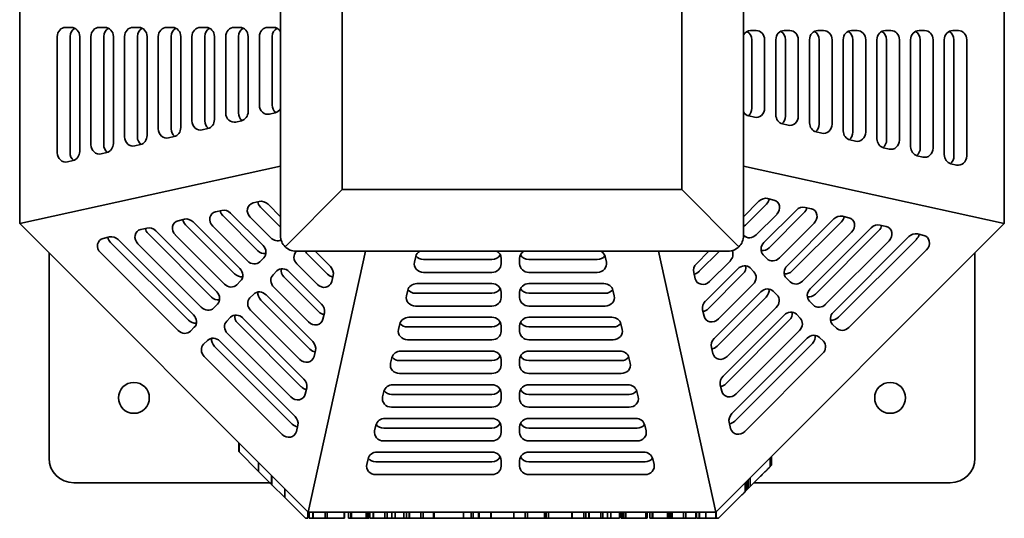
# Model space of a CAD drawing. Header units: millimetres. Extents: x 260 to 580, y 137 to 458.
# Tile 1 of 2: x 260 to 580, y 137 to 298. Entities that reach past the tile are written whole.
import ezdxf

# ---------------------------------------------------------------- set-up
doc = ezdxf.new("R2010")
doc.units = ezdxf.units.MM
doc.header["$LTSCALE"] = 2
doc.layers.add('Krawędzie widoczne(ISO)', color=7, linetype='Continuous', lineweight=35, true_color=0x262659)

msp = doc.modelspace()

# ---------------------------------------------------------------- linework, layer by layer
at = {"layer": 'Krawędzie widoczne(ISO)'}
for p, q in [((345, 368.01), (345, 228.01)), ((495, 228.01), (495, 368.01)), ((260.5, 231.94), (260.5, 364.07)), ((579.5, 364.07), (579.5, 231.94)), ((365, 243.01), (365, 353.01)), ((475, 353.01), (475, 243.01)), ((275.39, 295.53), (277.21, 295.53)), ((286.31, 295.53), (288.12, 295.53)), ((297.22, 295.53), (299.04, 295.53)), ((308.14, 295.53), (309.96, 295.53)), ((319.05, 295.53), (320.87, 295.53)), ((329.97, 295.53), (331.79, 295.53)), ((340.88, 295.53), (342.7, 295.53)), ((497.3, 294.48), (499.12, 294.48)), ((508.21, 294.48), (510.03, 294.48)), ((519.13, 294.48), (520.95, 294.48)), ((530.04, 294.48), (531.86, 294.48)), ((540.96, 294.48), (542.78, 294.48)), ((551.88, 294.48), (553.69, 294.48)), ((562.79, 294.48), (564.61, 294.48)), ((272.66, 254.91), (272.66, 292.53)), ((276.81, 254.91), (276.81, 292.53)), ((279.94, 292.53), (279.94, 255.34)), ((283.58, 257.49), (283.58, 292.53)), ((287.73, 257.49), (287.73, 292.53)), ((290.85, 292.53), (290.85, 257.92)), ((294.49, 260.06), (294.49, 292.53)), ((298.65, 260.06), (298.65, 292.53)), ((301.77, 292.53), (301.77, 260.49)), ((305.41, 262.64), (305.41, 292.53)), ((309.56, 262.64), (309.56, 292.53)), ((312.69, 292.53), (312.69, 263.07)), ((316.32, 265.22), (316.32, 292.53)), ((320.48, 265.22), (320.48, 292.53)), ((323.6, 292.53), (323.6, 265.65)), ((327.24, 267.79), (327.24, 292.53)), ((331.39, 267.79), (331.39, 292.53)), ((334.52, 292.53), (334.52, 268.22)), ((338.16, 270.37), (338.16, 292.53)), ((342.31, 270.37), (342.31, 292.53)), ((497.69, 291.48), (497.69, 269.32)), ((501.84, 291.48), (501.84, 269.32)), ((505.48, 267.18), (505.48, 291.48)), ((508.61, 291.48), (508.61, 266.75)), ((512.76, 291.48), (512.76, 266.75)), ((516.4, 264.6), (516.4, 291.48)), ((519.52, 291.48), (519.52, 264.17)), ((523.68, 291.48), (523.68, 264.17)), ((527.31, 262.02), (527.31, 291.48)), ((530.44, 291.48), (530.44, 261.59)), ((534.59, 291.48), (534.59, 261.59)), ((538.23, 259.45), (538.23, 291.48)), ((541.35, 291.48), (541.35, 259.02)), ((545.51, 291.48), (545.51, 259.02)), ((549.15, 256.87), (549.15, 291.48)), ((552.27, 291.48), (552.27, 256.44)), ((556.42, 291.48), (556.42, 256.44)), ((560.06, 254.29), (560.06, 291.48)), ((563.19, 291.48), (563.19, 253.86)), ((567.34, 291.48), (567.34, 253.86)), ((332.36, 265.29), (330.54, 264.86)), ((343.28, 267.87), (341.46, 267.44)), ((498.54, 266.39), (496.72, 266.82)), ((321.44, 262.71), (319.63, 262.28)), ((509.46, 263.81), (507.64, 264.24)), ((520.37, 261.24), (518.56, 261.67)), ((310.53, 260.14), (308.71, 259.71)), ((531.29, 258.66), (529.47, 259.09)), ((299.61, 257.56), (297.79, 257.13)), ((542.21, 256.08), (540.39, 256.51)), ((277.78, 252.41), (275.96, 251.98)), ((288.7, 254.98), (286.88, 254.55)), ((553.12, 253.51), (551.3, 253.94)), ((260.5, 231.94), (345, 250.57)), ((495, 250.57), (579.5, 231.94)), ((564.04, 250.93), (562.22, 251.36)), ((365, 243.01), (346.46, 224.47)), ((475, 243.01), (365, 243.01)), ((493.54, 224.47), (475, 243.01)), ((502.83, 240.08), (504.85, 239.6)), ((323.97, 235.78), (325.99, 236.25)), ((336.11, 238.64), (338.13, 239.12)), ((345, 230.81), (338.5, 237.31)), ((340.97, 238.23), (345, 234.2)), ((495, 234.2), (499.99, 239.19)), ((502.46, 238.27), (495.82, 231.63)), ((501.62, 225.82), (512.13, 236.33)), ((514.96, 237.21), (516.99, 236.73)), ((311.84, 232.91), (313.86, 233.39)), ((337.64, 223.17), (326.37, 234.45)), ((328.83, 235.37), (339.33, 224.87)), ((341.83, 227.37), (335.19, 234.01)), ((505.76, 234.96), (499.12, 228.32)), ((514.59, 235.41), (503.32, 224.13)), ((509.12, 218.32), (524.26, 233.46)), ((527.1, 234.35), (529.12, 233.87)), ((353.93, 138.51), (260.5, 231.94)), ((299.7, 230.05), (301.72, 230.52)), ((330.14, 215.67), (314.23, 231.58)), ((316.7, 232.5), (331.83, 217.37)), ((334.33, 219.87), (323.06, 231.14)), ((579.5, 231.94), (486.07, 138.51)), ((517.9, 232.1), (506.62, 220.82)), ((526.73, 232.54), (510.82, 216.63)), ((516.62, 210.82), (536.4, 230.6)), ((539.23, 231.48), (541.26, 231.01)), ((287.56, 227.18), (289.59, 227.66)), ((292.42, 226.77), (316.83, 202.37)), ((322.64, 208.17), (302.09, 228.72)), ((304.56, 229.64), (324.33, 209.87)), ((326.83, 212.37), (310.92, 228.28)), ((495.13, 228.08), (495, 228.2)), ((530.03, 229.23), (514.12, 213.32)), ((538.86, 229.68), (518.32, 209.13)), ((524.12, 203.32), (548.53, 227.73)), ((551, 226.81), (525.82, 201.63)), ((551.37, 228.62), (553.39, 228.14)), ((315.14, 200.67), (289.96, 225.85)), ((319.33, 204.87), (298.79, 225.41)), ((542.17, 226.37), (521.62, 205.82)), ((554.31, 223.51), (529.12, 198.32)), ((270, 222.44), (270, 156.01)), ((311.83, 197.37), (286.65, 222.55)), ((339.58, 220.87), (338.33, 219.62)), ((350, 223.01), (490, 223.01)), ((350.07, 222.88), (350.2, 223.01)), ((360.26, 215.55), (353.63, 222.19)), ((372.56, 223.01), (353.93, 138.51)), ((356.2, 223.01), (361.19, 218.02)), ((388.38, 219.46), (388.81, 221.28)), ((413.48, 220.31), (391.32, 220.31)), ((416.48, 220.71), (416.48, 218.89)), ((422.48, 218.89), (422.48, 220.71)), ((447.63, 220.31), (425.48, 220.31)), ((450.14, 221.28), (450.57, 219.46)), ((486.07, 138.51), (467.44, 223.01)), ((479.77, 218.97), (483.8, 223.01)), ((487.19, 223.01), (480.69, 216.51)), ((502.63, 220.58), (501.38, 221.83)), ((570, 156.01), (570, 222.44)), ((356.96, 212.24), (350.32, 218.88)), ((482.64, 206.84), (493.14, 217.34)), ((490.64, 219.84), (484, 213.2)), ((497.13, 217.58), (498.38, 216.33)), ((342.57, 215.38), (343.82, 216.63)), ((357.4, 203.41), (346.13, 214.69)), ((347.82, 216.38), (358.32, 205.88)), ((362.07, 215.18), (361.59, 213.16)), ((413.48, 216.16), (391.32, 216.16)), ((447.63, 216.16), (425.48, 216.16)), ((479.36, 214.11), (478.89, 216.13)), ((494.83, 215.65), (483.56, 204.37)), ((510.13, 213.08), (508.88, 214.33)), ((332.08, 213.37), (330.83, 212.12)), ((354.09, 200.11), (342.82, 211.38)), ((389.17, 212.52), (413.48, 212.52)), ((425.48, 212.52), (449.78, 212.52)), ((498.14, 212.34), (486.86, 201.06)), ((335.07, 207.88), (336.32, 209.13)), ((340.32, 208.88), (355.46, 193.74)), ((385.81, 208.55), (386.24, 210.37)), ((413.48, 209.4), (388.74, 209.4)), ((416.48, 209.79), (416.48, 207.97)), ((422.48, 207.97), (422.48, 209.79)), ((450.21, 209.4), (425.48, 209.4)), ((452.71, 210.37), (453.14, 208.55)), ((485.5, 194.7), (500.64, 209.84)), ((502.33, 208.15), (486.42, 192.24)), ((504.63, 210.08), (505.88, 208.83)), ((324.58, 205.87), (323.33, 204.62)), ((354.54, 191.28), (338.63, 207.19)), ((413.48, 205.24), (388.74, 205.24)), ((450.21, 205.24), (425.48, 205.24)), ((505.64, 204.84), (489.73, 188.93)), ((517.63, 205.58), (516.38, 206.83)), ((327.57, 200.38), (328.82, 201.63)), ((332.82, 201.38), (352.59, 181.61)), ((351.23, 187.97), (335.32, 203.88)), ((359.21, 203.04), (358.73, 201.02)), ((386.59, 201.61), (413.48, 201.61)), ((425.48, 201.61), (452.36, 201.61)), ((482.23, 201.98), (481.75, 204)), ((488.37, 182.56), (508.14, 202.34)), ((512.14, 202.58), (513.39, 201.33)), ((317.08, 198.37), (315.83, 197.12)), ((351.67, 179.14), (331.13, 199.69)), ((383.23, 197.63), (383.66, 199.45)), ((413.48, 198.48), (386.16, 198.48)), ((416.48, 198.88), (416.48, 197.06)), ((422.48, 197.06), (422.48, 198.88)), ((452.79, 198.48), (425.48, 198.48)), ((455.29, 199.45), (455.72, 197.63)), ((509.83, 200.65), (489.29, 180.1)), ((525.13, 198.08), (523.88, 199.33)), ((348.37, 175.84), (327.82, 196.38)), ((491.23, 170.43), (515.64, 194.84)), ((513.14, 197.34), (492.59, 176.79)), ((519.64, 195.08), (520.89, 193.83)), ((320.07, 192.88), (321.32, 194.13)), ((348.81, 167.01), (323.63, 192.19)), ((325.32, 193.88), (349.73, 169.47)), ((413.48, 194.33), (386.16, 194.33)), ((452.79, 194.33), (425.48, 194.33)), ((485.09, 189.84), (484.62, 191.86)), ((517.33, 193.15), (492.15, 167.96)), ((345.5, 163.7), (320.32, 188.88)), ((356.34, 190.91), (355.86, 188.88)), ((380.65, 186.71), (381.08, 188.53)), ((384.02, 190.69), (413.48, 190.69)), ((425.48, 190.69), (454.93, 190.69)), ((457.87, 188.53), (458.3, 186.71)), ((520.64, 189.84), (495.46, 164.66)), ((413.48, 187.57), (383.59, 187.57)), ((416.48, 187.96), (416.48, 186.14)), ((422.48, 186.14), (422.48, 187.96)), ((455.36, 187.57), (425.48, 187.57)), ((413.48, 183.41), (383.59, 183.41)), ((455.36, 183.41), (425.48, 183.41)), ((353.48, 178.77), (353, 176.75)), ((381.44, 179.77), (413.48, 179.77)), ((425.48, 179.77), (457.51, 179.77)), ((487.96, 177.7), (487.48, 179.73)), ((378.08, 175.8), (378.51, 177.62)), ((413.48, 176.65), (381.01, 176.65)), ((416.48, 177.05), (416.48, 175.23)), ((422.48, 175.23), (422.48, 177.05)), ((457.94, 176.65), (425.48, 176.65)), ((460.44, 177.62), (460.87, 175.8)), ((413.48, 172.5), (381.01, 172.5)), ((457.94, 172.5), (425.48, 172.5)), ((350.61, 166.63), (350.14, 164.61)), ((375.5, 164.88), (375.93, 166.7)), ((378.86, 168.86), (413.48, 168.86)), ((416.48, 166.13), (416.48, 164.31)), ((422.48, 164.31), (422.48, 166.13)), ((425.48, 168.86), (460.09, 168.86)), ((463.02, 166.7), (463.45, 164.88)), ((490.82, 165.57), (490.35, 167.59)), ((413.48, 165.73), (378.43, 165.73)), ((460.52, 165.73), (425.48, 165.73)), ((331.48, 158.13), (331.48, 160.96)), ((331.62, 157.99), (331.62, 160.82)), ((413.48, 161.58), (378.43, 161.58)), ((460.52, 161.58), (425.48, 161.58)), ((331.62, 157.99), (331.48, 158.13)), ((337.92, 151.69), (331.62, 157.99)), ((376.29, 157.94), (413.48, 157.94)), ((425.48, 157.94), (462.66, 157.94)), ((504.09, 153.7), (504.09, 156.53)), ((337.92, 151.69), (337.92, 154.52)), ((372.92, 153.97), (373.35, 155.79)), ((413.48, 154.82), (375.86, 154.82)), ((416.48, 155.21), (416.48, 153.39)), ((422.48, 153.39), (422.48, 155.21)), ((463.09, 154.82), (425.48, 154.82)), ((465.6, 155.79), (466.03, 153.97)), ((503.69, 153.3), (503.69, 156.13)), ((504.09, 153.7), (503.69, 153.3)), ((341.58, 148.03), (337.92, 151.69)), ((342.08, 147.53), (342.08, 150.36)), ((342.24, 147.37), (342.24, 150.2)), ((413.48, 150.67), (375.86, 150.67)), ((463.09, 150.67), (425.48, 150.67)), ((500.51, 150.12), (497.21, 146.81)), ((278, 148.01), (341.6, 148.01)), ((342.08, 147.53), (341.58, 148.03)), ((342.24, 147.37), (342.08, 147.53)), ((346.38, 143.23), (342.24, 147.37)), ((495.58, 145.18), (495.58, 148.01)), ((495.58, 148.01), (495.65, 148.01)), ((495.65, 145.26), (495.65, 148.09)), ((496.19, 145.8), (496.19, 148.63)), ((496.54, 146.15), (496.54, 148.98)), ((497.21, 146.81), (496.54, 146.15)), ((497.21, 146.81), (497.21, 149.64)), ((498.4, 148.01), (562, 148.01)), ((346.38, 143.23), (346.38, 146.05)), ((496.19, 145.8), (495.65, 145.26)), ((496.54, 146.15), (496.19, 145.8)), ((351.98, 137.62), (346.38, 143.23)), ((493.69, 143.3), (486.9, 136.51)), ((353.1, 136.51), (351.98, 137.62)), ((353.87, 136.51), (353.87, 138.57)), ((486.07, 138.51), (353.93, 138.51)), ((354.24, 136.51), (354.24, 138.51)), ((355.48, 136.51), (355.48, 138.51)), ((355.6, 136.51), (355.6, 138.51)), ((359.44, 136.51), (359.44, 138.51)), ((360.13, 136.51), (360.13, 138.51)), ((365.67, 136.51), (365.67, 138.51)), ((365.7, 136.51), (365.7, 138.51)), ((366.98, 136.51), (366.98, 138.51)), ((367.76, 136.51), (367.76, 138.51)), ((367.97, 136.51), (367.97, 138.51)), ((372.71, 136.51), (372.71, 138.51)), ((373.31, 136.51), (373.31, 138.51)), ((373.6, 136.51), (373.6, 138.51)), ((373.97, 136.51), (373.97, 138.51)), ((375.01, 136.51), (375.01, 138.51)), ((375.11, 136.51), (375.11, 138.51)), ((378.85, 136.51), (378.85, 138.51)), ((379.51, 136.51), (379.51, 138.51)), ((381.09, 136.51), (381.09, 138.51)), ((382.13, 136.51), (382.13, 138.51)), ((384.94, 136.51), (384.94, 138.51)), ((385.84, 136.51), (385.84, 138.51)), ((386.72, 136.51), (386.72, 138.51)), ((386.81, 136.51), (386.81, 138.51)), ((390.51, 136.51), (390.51, 138.51)), ((391.25, 136.51), (391.25, 138.51)), ((394.57, 136.51), (394.57, 138.51)), ((394.78, 136.51), (394.78, 138.51)), ((404.25, 136.51), (404.25, 138.51)), ((406.74, 136.51), (406.74, 138.51)), ((407.47, 136.51), (407.47, 138.51)), ((409.2, 136.51), (409.2, 138.51)), ((409.33, 136.51), (409.33, 138.51)), ((413.11, 136.51), (413.11, 138.51)), ((413.23, 136.51), (413.23, 138.51)), ((420.58, 136.51), (420.58, 138.51)), ((424.3, 136.51), (424.3, 138.51)), ((425, 136.51), (425, 138.51)), ((430.54, 136.51), (430.54, 138.51)), ((430.56, 136.51), (430.56, 138.51)), ((431.11, 136.51), (431.11, 138.51)), ((431.87, 136.51), (431.87, 138.51)), ((439.37, 136.51), (439.37, 138.51)), ((439.47, 136.51), (439.47, 138.51)), ((443.27, 136.51), (443.27, 138.51)), ((443.96, 136.51), (443.96, 138.51)), ((444.91, 136.51), (444.91, 138.51)), ((445.01, 136.51), (445.01, 138.51)), ((448.75, 136.51), (448.75, 138.51)), ((449.41, 136.51), (449.41, 138.51)), ((450.99, 136.51), (450.99, 138.51)), ((452.03, 136.51), (452.03, 138.51)), ((454.84, 136.51), (454.84, 138.51)), ((455.34, 136.51), (455.34, 138.51)), ((455.88, 136.51), (455.88, 138.51)), ((456.24, 136.51), (456.24, 138.51)), ((456.9, 136.51), (456.9, 138.51)), ((463.38, 136.51), (463.38, 138.51)), ((463.79, 136.51), (463.79, 138.51)), ((464.61, 136.51), (464.61, 138.51)), ((465.38, 136.51), (465.38, 138.51)), ((465.59, 136.51), (465.59, 138.51)), ((470.33, 136.51), (470.33, 138.51)), ((470.93, 136.51), (470.93, 138.51)), ((471.22, 136.51), (471.22, 138.51)), ((471.74, 136.51), (471.74, 138.51)), ((471.84, 136.51), (471.84, 138.51)), ((475.54, 136.51), (475.54, 138.51)), ((476.27, 136.51), (476.27, 138.51)), ((479.59, 136.51), (479.59, 138.51)), ((479.75, 136.51), (479.75, 138.51)), ((480.64, 136.51), (480.64, 138.51)), ((480.78, 136.51), (480.78, 138.51)), ((482.81, 136.51), (482.81, 138.51)), ((486.05, 136.51), (486.05, 138.51)), ((486.1, 136.51), (486.1, 138.54)), ((353.87, 136.51), (353.1, 136.51)), ((355.48, 136.51), (354.24, 136.51)), ((355.6, 136.51), (355.48, 136.51)), ((359.44, 136.51), (355.6, 136.51)), ((360.13, 136.51), (359.44, 136.51)), ((360.89, 136.51), (360.13, 136.51)), ((364.19, 136.51), (360.89, 136.51)), ((365.67, 136.51), (364.19, 136.51)), ((365.7, 136.51), (365.67, 136.51)), ((367.29, 136.51), (366.98, 136.51)), ((367.76, 136.51), (367.29, 136.51)), ((367.97, 136.51), (367.76, 136.51)), ((372.71, 136.51), (367.97, 136.51)), ((373.31, 136.51), (372.71, 136.51)), ((373.6, 136.51), (373.31, 136.51)), ((374.29, 136.51), (373.97, 136.51)), ((375.01, 136.51), (374.29, 136.51)), ((375.11, 136.51), (375.01, 136.51)), ((378.85, 136.51), (375.11, 136.51)), ((379.51, 136.51), (378.85, 136.51)), ((381.09, 136.51), (379.51, 136.51)), ((382.13, 136.51), (381.09, 136.51)), ((384.94, 136.51), (382.13, 136.51)), ((385.84, 136.51), (384.94, 136.51)), ((386.72, 136.51), (385.84, 136.51)), ((386.81, 136.51), (386.72, 136.51)), ((390.51, 136.51), (386.81, 136.51)), ((391.25, 136.51), (390.51, 136.51)), ((392.3, 136.51), (391.25, 136.51)), ((393.55, 136.51), (392.3, 136.51)), ((394.57, 136.51), (393.55, 136.51)), ((394.78, 136.51), (394.57, 136.51)), ((402.36, 136.51), (394.78, 136.51)), ((404.25, 136.51), (402.36, 136.51)), ((406.74, 136.51), (404.25, 136.51)), ((407.47, 136.51), (406.74, 136.51)), ((408.53, 136.51), (407.47, 136.51)), ((409.2, 136.51), (408.53, 136.51)), ((409.33, 136.51), (409.2, 136.51)), ((411.9, 136.51), (409.33, 136.51)), ((413.11, 136.51), (411.9, 136.51)), ((413.23, 136.51), (413.11, 136.51)), ((420.58, 136.51), (413.23, 136.51)), ((424.3, 136.51), (420.58, 136.51)), ((425, 136.51), (424.3, 136.51)), ((425.76, 136.51), (425, 136.51)), ((429.06, 136.51), (425.76, 136.51)), ((430.54, 136.51), (429.06, 136.51)), ((430.56, 136.51), (430.54, 136.51)), ((431.11, 136.51), (430.56, 136.51)), ((431.87, 136.51), (431.11, 136.51)), ((437.89, 136.51), (431.87, 136.51)), ((439.37, 136.51), (437.89, 136.51)), ((439.47, 136.51), (439.37, 136.51)), ((443.27, 136.51), (439.47, 136.51)), ((443.96, 136.51), (443.27, 136.51)), ((444.19, 136.51), (443.96, 136.51)), ((444.91, 136.51), (444.19, 136.51)), ((445.01, 136.51), (444.91, 136.51)), ((448.75, 136.51), (445.01, 136.51)), ((449.41, 136.51), (448.75, 136.51)), ((450.99, 136.51), (449.41, 136.51)), ((452.03, 136.51), (450.99, 136.51)), ((454.84, 136.51), (452.03, 136.51)), ((455.88, 136.51), (455.34, 136.51)), ((456.24, 136.51), (455.88, 136.51)), ((456.9, 136.51), (456.24, 136.51)), ((460.21, 136.51), (456.9, 136.51)), ((461.89, 136.51), (460.21, 136.51)), ((462.68, 136.51), (461.89, 136.51)), ((463.38, 136.51), (462.68, 136.51)), ((463.79, 136.51), (463.38, 136.51)), ((464.91, 136.51), (464.61, 136.51)), ((465.38, 136.51), (464.91, 136.51)), ((465.59, 136.51), (465.38, 136.51)), ((470.33, 136.51), (465.59, 136.51)), ((470.93, 136.51), (470.33, 136.51)), ((471.22, 136.51), (470.93, 136.51)), ((471.74, 136.51), (471.22, 136.51)), ((471.84, 136.51), (471.74, 136.51)), ((475.54, 136.51), (471.84, 136.51)), ((476.27, 136.51), (475.54, 136.51)), ((477.33, 136.51), (476.27, 136.51)), ((478.58, 136.51), (477.33, 136.51)), ((479.59, 136.51), (478.58, 136.51)), ((479.96, 136.51), (479.75, 136.51)), ((480.64, 136.51), (479.96, 136.51)), ((480.78, 136.51), (480.64, 136.51)), ((482.81, 136.51), (480.78, 136.51)), ((484.42, 136.51), (482.81, 136.51)), ((486.05, 136.51), (484.42, 136.51)), ((486.9, 136.51), (486.1, 136.51))]:
    msp.add_line(p, q, dxfattribs=at)
for centre in [(297.5, 175.51), (542.5, 175.51)]:
    msp.add_circle(centre, 5, dxfattribs=at)
for centre, radius, start, end in [((350, 228.01), 5, 180, 225), ((490, 228.01), 5, 315, 0), ((350, 228.01), 5, 225, 270), ((490, 228.01), 5, 270, 315), ((278, 156.01), 8, 180, 270), ((562, 156.01), 8, 270, 0)]:
    msp.add_arc(centre, radius, start, end, dxfattribs=at)
for centre, major_axis, ratio, start_param, end_param in [((275.39, 292.53), (0, 3), 0.909654, 0, 1.570796), ((279.54, 292.53), (0, 3), 0.909654, 0.441949, 1.570796), ((277.21, 292.53), (0, 3), 0.909654, 4.712389, 6.283185), ((286.31, 292.53), (0, 3), 0.909654, 0, 1.570796), ((290.46, 292.53), (0, 3), 0.909654, 0.441949, 1.570796), ((288.12, 292.53), (0, 3), 0.909654, 4.712389, 6.283185), ((297.22, 292.53), (0, 3), 0.909654, 0, 1.570796), ((301.37, 292.53), (0, 3), 0.909654, 0.441949, 1.570796), ((299.04, 292.53), (0, 3), 0.909654, 4.712389, 6.283185), ((308.14, 292.53), (0, 3), 0.909654, 0, 1.570796), ((312.29, 292.53), (0, 3), 0.909654, 0.441949, 1.570796), ((309.96, 292.53), (0, 3), 0.909654, 4.712389, 6.283185), ((319.05, 292.53), (0, 3), 0.909654, 0, 1.570796), ((323.21, 292.53), (0, 3), 0.909654, 0.441949, 1.570796), ((320.87, 292.53), (0, 3), 0.909654, 4.712389, 6.283185), ((329.97, 292.53), (0, 3), 0.909654, 0, 1.570796), ((334.12, 292.53), (0, 3), 0.909654, 0.441949, 1.570796), ((331.79, 292.53), (0, 3), 0.909654, 4.712389, 6.283185), ((340.88, 292.53), (0, 3), 0.909654, 0, 1.570796), ((345.04, 292.53), (0, 3), 0.909654, 0.441949, 1.570796), ((342.7, 292.53), (0, 3), 0.909654, 5.283151, 6.283185), ((497.3, 291.48), (0, 3), 0.909654, 0, 1.000034), ((494.96, 291.48), (0, -3), 0.909654, 1.570796, 2.699644), ((499.12, 291.48), (0, 3), 0.909654, 4.712389, 6.283185), ((508.21, 291.48), (0, 3), 0.909654, 0, 1.570796), ((505.88, 291.48), (0, -3), 0.909654, 1.570796, 2.699644), ((510.03, 291.48), (0, 3), 0.909654, 4.712389, 6.283185), ((519.13, 291.48), (0, 3), 0.909654, 0, 1.570796), ((516.79, 291.48), (0, -3), 0.909654, 1.570796, 2.699644), ((520.95, 291.48), (0, 3), 0.909654, 4.712389, 6.283185), ((530.04, 291.48), (0, 3), 0.909654, 0, 1.570796), ((527.71, 291.48), (0, -3), 0.909654, 1.570796, 2.699644), ((531.86, 291.48), (0, 3), 0.909654, 4.712389, 6.283185), ((540.96, 291.48), (0, 3), 0.909654, 0, 1.570796), ((538.63, 291.48), (0, -3), 0.909654, 1.570796, 2.699644), ((542.78, 291.48), (0, 3), 0.909654, 4.712389, 6.283185), ((551.88, 291.48), (0, 3), 0.909654, 0, 1.570796), ((549.54, 291.48), (0, -3), 0.909654, 1.570796, 2.699644), ((553.69, 291.48), (0, 3), 0.909654, 4.712389, 6.283185), ((562.79, 291.48), (0, 3), 0.909654, 0, 1.570796), ((560.46, 291.48), (0, -3), 0.909654, 1.570796, 2.699644), ((564.61, 291.48), (0, 3), 0.909654, 4.712389, 6.283185), ((331.79, 268.22), (0, -3), 0.909654, 0.211517, 1.570796), ((340.88, 270.37), (0, -3), 0.909654, 4.712389, 6.494702), ((345.04, 270.37), (0, 3), 0.909654, 1.570796, 2.52724), ((342.7, 270.8), (0, -3), 0.909654, 0.211517, 1.000034), ((497.3, 269.75), (0, -3), 0.909654, 5.283151, 6.071669), ((494.96, 269.32), (0, -3), 0.909654, 0.614353, 1.570796), ((499.12, 269.32), (0, -3), 0.909654, 6.071669, 7.853982), ((319.05, 265.22), (0, -3), 0.909654, 4.712389, 6.494702), ((323.21, 265.22), (0, 3), 0.909654, 1.570796, 2.52724), ((320.87, 265.65), (0, -3), 0.909654, 0.211517, 1.570796), ((329.97, 267.79), (0, -3), 0.909654, 4.712389, 6.494702), ((334.12, 267.79), (0, 3), 0.909654, 1.570796, 2.52724), ((508.21, 267.18), (0, -3), 0.909654, 4.712389, 6.071669), ((505.88, 266.75), (0, -3), 0.909654, 0.614353, 1.570796), ((510.03, 266.75), (0, -3), 0.909654, 6.071669, 7.853982), ((308.14, 262.64), (0, -3), 0.909654, 4.712389, 6.494702), ((312.29, 262.64), (0, 3), 0.909654, 1.570796, 2.52724), ((309.96, 263.07), (0, -3), 0.909654, 0.211517, 1.570796), ((519.13, 264.6), (0, -3), 0.909654, 4.712389, 6.071669), ((516.79, 264.17), (0, -3), 0.909654, 0.614353, 1.570796), ((520.95, 264.17), (0, -3), 0.909654, 6.071669, 7.853982), ((530.04, 262.02), (0, -3), 0.909654, 4.712389, 6.071669), ((527.71, 261.59), (0, -3), 0.909654, 0.614353, 1.570796), ((531.86, 261.59), (0, -3), 0.909654, 6.071669, 7.853982), ((297.22, 260.06), (0, -3), 0.909654, 4.712389, 6.494702), ((301.37, 260.06), (0, 3), 0.909654, 1.570796, 2.52724), ((299.04, 260.49), (0, -3), 0.909654, 0.211517, 1.570796), ((540.96, 259.45), (0, -3), 0.909654, 4.712389, 6.071669), ((538.63, 259.02), (0, -3), 0.909654, 0.614353, 1.570796), ((542.78, 259.02), (0, -3), 0.909654, 6.071669, 7.853982), ((277.21, 255.34), (0, -3), 0.909654, 0.211517, 1.570796), ((286.31, 257.49), (0, -3), 0.909654, 4.712389, 6.494702), ((290.46, 257.49), (0, 3), 0.909654, 1.570796, 2.52724), ((288.12, 257.92), (0, -3), 0.909654, 0.211517, 1.570796), ((551.88, 256.87), (0, -3), 0.909654, 4.712389, 6.071669), ((549.54, 256.44), (0, -3), 0.909654, 0.614353, 1.570796), ((553.69, 256.44), (0, -3), 0.909654, 6.071669, 7.853982), ((275.39, 254.91), (0, -3), 0.909654, 4.712389, 6.494702), ((279.54, 254.91), (0, 3), 0.909654, 1.570796, 2.52724), ((562.79, 254.29), (0, -3), 0.909654, 4.712389, 6.071669), ((560.46, 253.86), (0, -3), 0.909654, 0.614353, 1.570796), ((564.61, 253.86), (0, -3), 0.909654, 6.071669, 7.853982), ((339.09, 236.36), (2.12, -2.12), 0.883902, 1.570816, 2.641603), ((501.86, 237.32), (2.12, 2.12), 0.883902, 0.500028, 1.570816), ((500.58, 240.14), (-2.12, -2.12), 0.883902, 1.570816, 2.225854), ((503.89, 236.84), (2.12, 2.12), 0.883902, 4.712408, 6.783213), ((328.24, 236.32), (-2.12, 2.12), 0.883902, 0.915717, 1.570816), ((326.96, 233.49), (2.12, -2.12), 0.883902, 1.570816, 2.641603), ((337.07, 235.88), (-2.12, 2.12), 0.883902, 5.783196, 7.854001), ((340.38, 239.19), (-2.12, 2.12), 0.883902, 0.915717, 1.570816), ((514, 234.45), (2.12, 2.12), 0.883902, 0.500028, 1.570816), ((512.72, 237.28), (-2.12, -2.12), 0.883902, 1.570816, 2.225854), ((516.02, 233.97), (2.12, 2.12), 0.883902, 4.712408, 6.783213), ((312.8, 230.15), (-2.12, 2.12), 0.883902, 5.783196, 7.854001), ((316.1, 233.46), (-2.12, 2.12), 0.883902, 0.915717, 1.570816), ((314.82, 230.63), (2.12, -2.12), 0.883902, 1.570816, 2.641603), ((324.93, 233.02), (-2.12, 2.12), 0.883902, 5.783196, 7.854001), ((526.14, 231.59), (2.12, 2.12), 0.883902, 0.500028, 1.570816), ((524.85, 234.42), (-2.12, -2.12), 0.883902, 1.570816, 2.225854), ((528.16, 231.11), (2.12, 2.12), 0.883902, 4.712408, 6.783213), ((300.66, 227.29), (-2.12, 2.12), 0.883902, 5.783196, 7.854001), ((303.97, 230.59), (-2.12, 2.12), 0.883902, 0.915717, 1.570816), ((302.68, 227.76), (2.12, -2.12), 0.883902, 1.570816, 2.641603), ((493.94, 233.51), (-2.12, -2.12), 0.883902, 1.230237, 1.570816), ((538.27, 228.72), (2.12, 2.12), 0.883902, 0.500028, 1.570816), ((536.99, 231.55), (-2.12, -2.12), 0.883902, 1.570816, 2.225854), ((540.29, 228.25), (2.12, 2.12), 0.883902, 4.712408, 6.783213), ((288.53, 224.42), (-2.12, 2.12), 0.883902, 5.783196, 7.854001), ((291.83, 227.73), (-2.12, 2.12), 0.883902, 0.915717, 1.570816), ((290.55, 224.9), (2.12, -2.12), 0.883902, 1.570816, 2.641603), ((343.71, 229.24), (2.12, -2.12), 0.883902, 4.712408, 5.984278), ((497.25, 230.2), (-2.12, -2.12), 0.883902, 0.000019, 1.570816), ((550.41, 225.86), (2.12, 2.12), 0.883902, 0.500028, 1.570816), ((549.12, 228.69), (-2.12, -2.12), 0.883902, 1.570816, 2.225854), ((552.43, 225.38), (2.12, 2.12), 0.883902, 4.712408, 6.783213), ((337.46, 222.99), (2.12, -2.12), 0.883902, 0.000019, 1.570816), ((503.5, 223.95), (-2.12, -2.12), 0.883902, 4.712408, 6.283205), ((501.44, 226.01), (-2.12, -2.12), 0.883902, 0.580559, 1.570816), ((339.52, 225.05), (-2.12, 2.12), 0.883902, 1.570816, 2.561011), ((352.19, 220.76), (-2.12, 2.12), 0.883902, 0.000019, 1.570816), ((355.5, 224.06), (-2.12, 2.12), 0.883902, 1.230237, 1.570816), ((391.75, 220.71), (-3, 0), 0.909654, 5.283151, 6.071669), ((391.32, 223.04), (-3, 0), 0.909654, 0.614353, 1.570796), ((413.48, 223.04), (-3, 0), 0.909654, 1.570796, 2.699644), ((413.48, 220.71), (3, 0), 0.909654, 0, 1.000034), ((425.48, 220.71), (-3, 0), 0.909654, 5.283151, 6.283185), ((425.48, 223.04), (-3, 0), 0.909654, 0.441949, 1.570796), ((447.63, 223.04), (-3, 0), 0.909654, 1.570796, 2.52724), ((447.2, 220.71), (3, 0), 0.909654, 0.211517, 1.000034), ((488.76, 221.71), (2.12, 2.12), 0.883902, 4.712408, 5.984278), ((504.75, 222.7), (-2.12, -2.12), 0.883902, 0.000019, 1.570816), ((329.96, 215.49), (2.12, -2.12), 0.883902, 0.000019, 1.570816), ((336.21, 221.74), (2.12, -2.12), 0.883902, 4.712408, 6.283205), ((345.94, 214.51), (-2.12, 2.12), 0.883902, 4.712408, 6.283205), ((348, 216.56), (-2.12, 2.12), 0.883902, 0.580559, 1.570816), ((359.31, 216.14), (2.12, -2.12), 0.883902, 0.500028, 1.570816), ((391.32, 218.89), (-3, 0), 0.909654, 6.071669, 7.853982), ((413.48, 218.89), (3, 0), 0.909654, 4.712389, 6.283185), ((425.48, 218.89), (-3, 0), 0.909654, 0, 1.570796), ((447.63, 218.89), (3, 0), 0.909654, 4.712389, 6.494702), ((481.65, 217.1), (2.12, 2.12), 0.883902, 1.570816, 2.641603), ((495.01, 215.46), (2.12, 2.12), 0.883902, 0.000019, 1.570816), ((492.96, 217.52), (-2.12, -2.12), 0.883902, 1.570816, 2.561011), ((511, 216.45), (-2.12, -2.12), 0.883902, 4.712408, 6.283205), ((332.02, 217.55), (-2.12, 2.12), 0.883902, 1.570816, 2.561011), ((344.69, 213.26), (-2.12, 2.12), 0.883902, 0.000019, 1.570816), ((362.14, 217.43), (-2.12, 2.12), 0.883902, 1.570816, 2.225854), ((478.82, 218.38), (-2.12, -2.12), 0.883902, 0.915717, 1.570816), ((482.12, 215.07), (-2.12, -2.12), 0.883902, 5.783196, 7.854001), ((496.26, 214.21), (2.12, 2.12), 0.883902, 4.712408, 6.283205), ((508.94, 218.51), (-2.12, -2.12), 0.883902, 0.580559, 1.570816), ((328.71, 214.24), (2.12, -2.12), 0.883902, 4.712408, 6.283205), ((358.83, 214.12), (2.12, -2.12), 0.883902, 4.712408, 6.783213), ((389.17, 209.79), (-3, 0), 0.909654, 4.712389, 6.071669), ((388.74, 212.13), (-3, 0), 0.909654, 0.614353, 1.570796), ((413.48, 209.79), (3, 0), 0.909654, 0, 1.570796), ((413.48, 212.13), (-3, 0), 0.909654, 1.570796, 2.699644), ((425.48, 209.79), (-3, 0), 0.909654, 4.712389, 6.283185), ((425.48, 212.13), (-3, 0), 0.909654, 0.441949, 1.570796), ((449.78, 209.79), (3, 0), 0.909654, 0.211517, 1.570796), ((450.21, 212.13), (-3, 0), 0.909654, 1.570796, 2.52724), ((502.51, 207.96), (2.12, 2.12), 0.883902, 0.000019, 1.570816), ((500.46, 210.02), (-2.12, -2.12), 0.883902, 1.570816, 2.561011), ((512.25, 215.2), (-2.12, -2.12), 0.883902, 0.000019, 1.570816), ((518.5, 208.95), (-2.12, -2.12), 0.883902, 4.712408, 6.283205), ((324.52, 210.05), (-2.12, 2.12), 0.883902, 1.570816, 2.561011), ((322.46, 207.99), (2.12, -2.12), 0.883902, 0.000019, 1.570816), ((337.19, 205.76), (-2.12, 2.12), 0.883902, 0.000019, 1.570816), ((338.44, 207.01), (-2.12, 2.12), 0.883902, 4.712408, 6.283205), ((340.5, 209.06), (-2.12, 2.12), 0.883902, 0.580559, 1.570816), ((388.74, 207.97), (-3, 0), 0.909654, 6.071669, 7.853982), ((413.48, 207.97), (3, 0), 0.909654, 4.712389, 6.283185), ((425.48, 207.97), (-3, 0), 0.909654, 0, 1.570796), ((450.21, 207.97), (3, 0), 0.909654, 4.712389, 6.494702), ((503.76, 206.71), (2.12, 2.12), 0.883902, 4.712408, 6.283205), ((516.44, 211.01), (-2.12, -2.12), 0.883902, 0.580559, 1.570816), ((321.21, 206.74), (2.12, -2.12), 0.883902, 4.712408, 6.283205), ((356.45, 204), (2.12, -2.12), 0.883902, 0.500028, 1.570816), ((484.51, 204.96), (2.12, 2.12), 0.883902, 1.570816, 2.641603), ((481.68, 206.25), (-2.12, -2.12), 0.883902, 0.915717, 1.570816), ((519.75, 207.7), (-2.12, -2.12), 0.883902, 0.000019, 1.570816), ((314.96, 200.49), (2.12, -2.12), 0.883902, 0.000019, 1.570816), ((330.94, 199.51), (-2.12, 2.12), 0.883902, 4.712408, 6.283205), ((333, 201.56), (-2.12, 2.12), 0.883902, 0.580559, 1.570816), ((355.97, 201.98), (2.12, -2.12), 0.883902, 4.712408, 6.783213), ((359.28, 205.29), (-2.12, 2.12), 0.883902, 1.570816, 2.225854), ((386.59, 198.88), (-3, 0), 0.909654, 4.712389, 6.071669), ((413.48, 198.88), (3, 0), 0.909654, 0, 1.570796), ((425.48, 198.88), (-3, 0), 0.909654, 4.712389, 6.283185), ((452.36, 198.88), (3, 0), 0.909654, 0.211517, 1.570796), ((484.99, 202.94), (-2.12, -2.12), 0.883902, 5.783196, 7.854001), ((510.01, 200.46), (2.12, 2.12), 0.883902, 0.000019, 1.570816), ((507.96, 202.52), (-2.12, -2.12), 0.883902, 1.570816, 2.561011), ((511.26, 199.21), (2.12, 2.12), 0.883902, 4.712408, 6.283205), ((526, 201.45), (-2.12, -2.12), 0.883902, 4.712408, 6.283205), ((523.94, 203.51), (-2.12, -2.12), 0.883902, 0.580559, 1.570816), ((317.02, 202.55), (-2.12, 2.12), 0.883902, 1.570816, 2.561011), ((329.69, 198.26), (-2.12, 2.12), 0.883902, 0.000019, 1.570816), ((386.16, 201.21), (-3, 0), 0.909654, 0.614353, 1.570796), ((413.48, 201.21), (-3, 0), 0.909654, 1.570796, 2.699644), ((425.48, 201.21), (-3, 0), 0.909654, 0.441949, 1.570796), ((452.79, 201.21), (-3, 0), 0.909654, 1.570796, 2.52724), ((527.25, 200.2), (-2.12, -2.12), 0.883902, 0.000019, 1.570816), ((313.71, 199.24), (2.12, -2.12), 0.883902, 4.712408, 6.283205), ((323.44, 192.01), (-2.12, 2.12), 0.883902, 4.712408, 6.283205), ((325.5, 194.06), (-2.12, 2.12), 0.883902, 0.580559, 1.570816), ((386.16, 197.06), (-3, 0), 0.909654, 6.071669, 7.853982), ((413.48, 197.06), (3, 0), 0.909654, 4.712389, 6.283185), ((425.48, 197.06), (-3, 0), 0.909654, 0, 1.570796), ((452.79, 197.06), (3, 0), 0.909654, 4.712389, 6.494702), ((487.38, 192.83), (2.12, 2.12), 0.883902, 1.570816, 2.641603), ((517.51, 192.96), (2.12, 2.12), 0.883902, 0.000019, 1.570816), ((515.46, 195.02), (-2.12, -2.12), 0.883902, 1.570816, 2.561011), ((322.19, 190.76), (-2.12, 2.12), 0.883902, 0.000019, 1.570816), ((353.58, 191.87), (2.12, -2.12), 0.883902, 0.500028, 1.570816), ((484.55, 194.11), (-2.12, -2.12), 0.883902, 0.915717, 1.570816), ((518.76, 191.71), (2.12, 2.12), 0.883902, 4.712408, 6.283205), ((353.1, 189.85), (2.12, -2.12), 0.883902, 4.712408, 6.783213), ((356.41, 193.15), (-2.12, 2.12), 0.883902, 1.570816, 2.225854), ((384.02, 187.96), (-3, 0), 0.909654, 4.712389, 6.071669), ((383.59, 190.3), (-3, 0), 0.909654, 0.614353, 1.570796), ((413.48, 187.96), (3, 0), 0.909654, 0, 1.570796), ((413.48, 190.3), (-3, 0), 0.909654, 1.570796, 2.699644), ((425.48, 187.96), (-3, 0), 0.909654, 4.712389, 6.283185), ((425.48, 190.3), (-3, 0), 0.909654, 0.441949, 1.570796), ((454.93, 187.96), (3, 0), 0.909654, 0.211517, 1.570796), ((455.36, 190.3), (-3, 0), 0.909654, 1.570796, 2.52724), ((487.85, 190.8), (-2.12, -2.12), 0.883902, 5.783196, 7.854001), ((383.59, 186.14), (-3, 0), 0.909654, 6.071669, 7.853982), ((413.48, 186.14), (3, 0), 0.909654, 4.712389, 6.283185), ((425.48, 186.14), (-3, 0), 0.909654, 0, 1.570796), ((455.36, 186.14), (3, 0), 0.909654, 4.712389, 6.494702), ((490.24, 180.69), (2.12, 2.12), 0.883902, 1.570816, 2.641603), ((353.55, 181.02), (-2.12, 2.12), 0.883902, 1.570816, 2.225854), ((350.72, 179.73), (2.12, -2.12), 0.883902, 0.500028, 1.570816), ((381.44, 177.05), (-3, 0), 0.909654, 4.712389, 6.071669), ((413.48, 177.05), (3, 0), 0.909654, 0, 1.570796), ((425.48, 177.05), (-3, 0), 0.909654, 4.712389, 6.283185), ((457.51, 177.05), (3, 0), 0.909654, 0.211517, 1.570796), ((487.41, 181.97), (-2.12, -2.12), 0.883902, 0.915717, 1.570816), ((350.24, 177.71), (2.12, -2.12), 0.883902, 4.712408, 6.783213), ((381.01, 175.23), (-3, 0), 0.909654, 6.071669, 7.853982), ((381.01, 179.38), (-3, 0), 0.909654, 0.614353, 1.570796), ((413.48, 179.38), (-3, 0), 0.909654, 1.570796, 2.699644), ((425.48, 179.38), (-3, 0), 0.909654, 0.441949, 1.570796), ((457.94, 179.38), (-3, 0), 0.909654, 1.570796, 2.52724), ((457.94, 175.23), (3, 0), 0.909654, 4.712389, 6.494702), ((490.72, 178.67), (-2.12, -2.12), 0.883902, 5.783196, 7.854001), ((413.48, 175.23), (3, 0), 0.909654, 4.712389, 6.283185), ((425.48, 175.23), (-3, 0), 0.909654, 0, 1.570796), ((347.85, 167.6), (2.12, -2.12), 0.883902, 0.500028, 1.570816), ((493.11, 168.55), (2.12, 2.12), 0.883902, 1.570816, 2.641603), ((350.68, 168.88), (-2.12, 2.12), 0.883902, 1.570816, 2.225854), ((378.86, 166.13), (-3, 0), 0.909654, 4.712389, 6.071669), ((378.43, 168.46), (-3, 0), 0.909654, 0.614353, 1.570796), ((413.48, 166.13), (3, 0), 0.909654, 0, 1.570796), ((413.48, 168.46), (-3, 0), 0.909654, 1.570796, 2.699644), ((425.48, 166.13), (-3, 0), 0.909654, 4.712389, 6.283185), ((425.48, 168.46), (-3, 0), 0.909654, 0.441949, 1.570796), ((460.09, 166.13), (3, 0), 0.909654, 0.211517, 1.570796), ((460.52, 168.46), (-3, 0), 0.909654, 1.570796, 2.52724), ((490.28, 169.84), (-2.12, -2.12), 0.883902, 0.915717, 1.570816), ((347.38, 165.57), (2.12, -2.12), 0.883902, 4.712408, 6.783213), ((378.43, 164.31), (-3, 0), 0.909654, 6.071669, 7.853982), ((413.48, 164.31), (3, 0), 0.909654, 4.712389, 6.283185), ((425.48, 164.31), (-3, 0), 0.909654, 0, 1.570796), ((460.52, 164.31), (3, 0), 0.909654, 4.712389, 6.494702), ((493.58, 166.53), (-2.12, -2.12), 0.883902, 5.783196, 7.854001), ((376.29, 155.21), (-3, 0), 0.909654, 4.712389, 6.071669), ((413.48, 155.21), (3, 0), 0.909654, 0, 1.570796), ((413.48, 157.55), (-3, 0), 0.909654, 1.570796, 2.699644), ((425.48, 155.21), (-3, 0), 0.909654, 4.712389, 6.283185), ((425.48, 157.55), (-3, 0), 0.909654, 0.441949, 1.570796), ((462.66, 155.21), (3, 0), 0.909654, 0.211517, 1.570796), ((375.86, 153.39), (-3, 0), 0.909654, 6.071669, 7.853982), ((375.86, 157.55), (-3, 0), 0.909654, 0.614353, 1.570796), ((413.48, 153.39), (3, 0), 0.909654, 4.712389, 6.283185), ((425.48, 153.39), (-3, 0), 0.909654, 0, 1.570796), ((463.09, 157.55), (-3, 0), 0.909654, 1.570796, 2.52724), ((463.09, 153.39), (3, 0), 0.909654, 4.712389, 6.494702)]:
    msp.add_ellipse(centre, major_axis=major_axis, ratio=ratio, start_param=start_param, end_param=end_param, dxfattribs=at)
for points, knots in [([(503.69, 153.3), (503.64, 153.25), (503.6, 153.21), (503.49, 153.1), (503.44, 153.05), (503.25, 152.86), (503.12, 152.73), (502.99, 152.6)], [-0.1085809, -0.1085809, -0.1085809, -0.1085809, -0.0824196, -0.0824196, -0.0563222, -0.0563222, 0, 0, 0, 0]), ([(502.19, 151.8), (501.89, 151.5), (501.58, 151.19), (501.03, 150.64), (500.77, 150.38), (500.51, 150.12)], [-0.2365569, -0.2365569, -0.2365569, -0.2365569, -0.1067896, -0.1067896, 0, 0, 0, 0]), ([(502.99, 152.6), (502.88, 152.49), (502.75, 152.36), (502.5, 152.1), (502.34, 151.95), (502.19, 151.8)], [-0.1107015, -0.1107015, -0.1107015, -0.1107015, -0.063168, -0.063168, 0, 0, 0, 0]), ([(495.58, 145.18), (495.58, 145.18), (495.57, 145.18), (495.54, 145.15), (495.52, 145.13), (495.44, 145.05), (495.35, 144.96), (495.16, 144.77), (495.01, 144.62), (494.44, 144.04), (494.06, 143.67), (493.69, 143.3)], [-0.5632281, -0.5632281, -0.5632281, -0.5632281, -0.4944779, -0.4944779, -0.4273413, -0.4273413, -0.2909812, -0.2909812, -0.1587182, -0.1587182, 0, 0, 0, 0])]:
    msp.add_open_spline(points, degree=3, knots=knots, dxfattribs=at)

doc.saveas('drawing.dxf')
